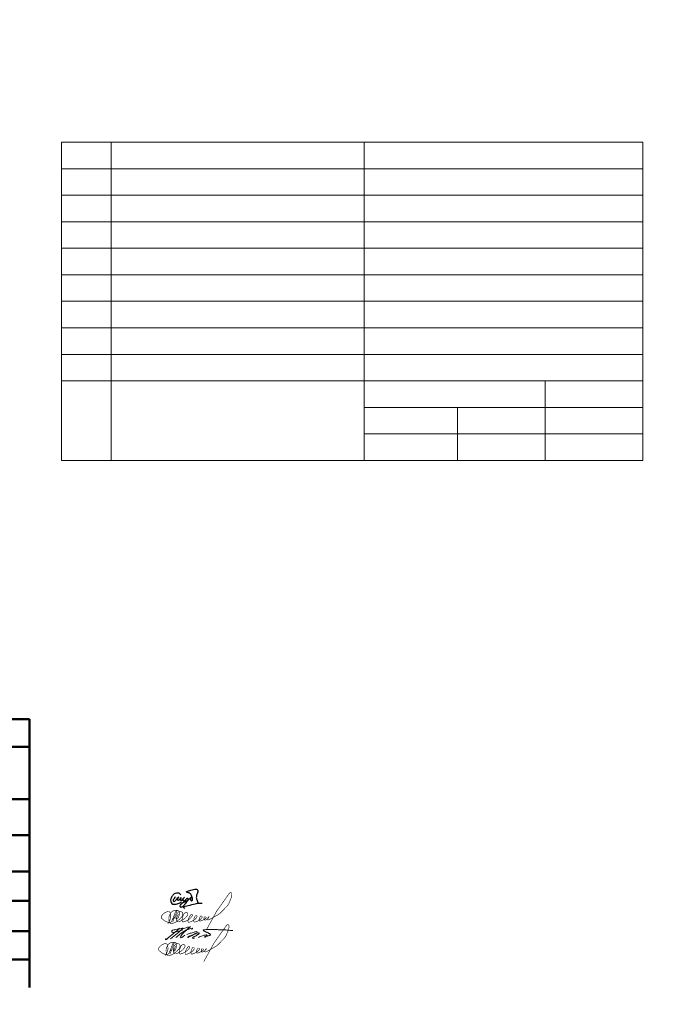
# Model space of a CAD drawing. Header units: millimetres. Extents: x 0 to 420, y 0 to 297.
# Tile 2 of 2: x 227 to 420, y 0 to 297. Entities that reach past the tile are written whole.
import ezdxf

# ---------------------------------------------------------------- set-up
doc = ezdxf.new("R2010")
doc.units = ezdxf.units.MM
for name, pattern in [('K5LT32770', [0]), ('K5LT32810', [0]), ('K5LT_BASIC', [0]), ('K5LT_THIN', [0])]:
    doc.linetypes.add(name, pattern=pattern)

# ---------------------------------------------------------------- blocks, each defined once
blk = doc.blocks.new('U53')
at = {"color": 7, "linetype": 'K5LT32770', "lineweight": 30}
for points, knots in [([(275.65, 32.93), (275.57, 33.09), (275.48, 33.21), (275.36, 33.31), (275.2, 33.45), (274.97, 33.53), (274.76, 33.56), (274.48, 33.61), (274.15, 33.55), (273.89, 33.44), (273.57, 33.3), (273.29, 33), (273.07, 32.72), (272.87, 32.45), (272.69, 32.12), (272.62, 31.79), (272.56, 31.54), (272.53, 31.26), (272.58, 31.02), (272.63, 30.8), (272.71, 30.53), (272.87, 30.39), (273.04, 30.24), (273.35, 30.22), (273.59, 30.2), (274, 30.16), (274.44, 30.3), (274.83, 30.43), (275.18, 30.55), (275.52, 30.71), (275.84, 30.91)], [0, 0, 0, 0, 1, 1, 1, 2, 2, 2, 3, 3, 3, 4, 4, 4, 5, 5, 5, 6, 6, 6, 7, 7, 7, 8, 8, 8, 9, 9, 9, 10, 10, 10, 10]), ([(273.91, 32.44), (273.83, 32.26), (273.73, 32.09), (273.63, 31.92), (273.54, 31.79), (273.39, 31.68), (273.35, 31.54), (273.32, 31.44), (273.3, 31.3), (273.34, 31.21), (273.37, 31.15), (273.43, 31.07), (273.49, 31.05), (273.59, 31), (273.74, 31.07), (273.85, 31.11), (274, 31.18), (274.1, 31.35), (274.22, 31.48), (274.5, 31.76), (275.09, 32.48), (275, 32.35), (274.97, 32.3), (274.75, 32.1), (274.69, 31.94), (274.64, 31.82), (274.56, 31.67), (274.6, 31.56), (274.63, 31.5), (274.7, 31.42), (274.76, 31.39), (274.85, 31.36), (274.98, 31.43), (275.08, 31.48), (275.36, 31.6), (275.63, 32.32), (275.67, 32.22), (275.69, 32.16), (275.58, 31.84), (275.57, 31.65), (275.57, 31.54), (275.53, 31.37), (275.59, 31.32), (275.65, 31.28), (275.82, 31.32), (275.91, 31.37), (275.98, 31.41), (276.03, 31.49), (276.09, 31.55), (276.33, 31.78), (276.74, 32.38), (276.73, 32.33), (276.73, 32.3), (276.37, 31.92), (276.32, 31.67), (276.3, 31.56), (276.25, 31.41), (276.3, 31.32), (276.34, 31.26), (276.44, 31.2), (276.5, 31.19), (276.63, 31.16), (276.77, 31.32), (276.89, 31.4), (277.04, 31.51), (277.17, 31.66), (277.31, 31.78), (277.39, 31.84), (277.46, 31.92), (277.55, 31.97), (277.59, 31.99), (277.65, 32.03), (277.69, 32.03), (277.75, 32.02), (277.77, 31.85), (277.77, 31.76), (277.79, 31.58), (277.63, 31.41), (277.54, 31.24), (277.42, 31), (277.26, 30.78), (277.11, 30.56), (276.89, 30.25), (276.69, 29.92), (276.41, 29.67), (276.24, 29.52), (276.08, 29.3), (275.87, 29.27), (275.78, 29.25), (275.65, 29.23), (275.58, 29.28), (275.52, 29.32), (275.49, 29.42), (275.47, 29.5), (275.45, 29.62), (275.48, 29.77), (275.52, 29.89), (275.59, 30.1), (275.75, 30.28), (275.91, 30.43), (276.05, 30.56), (276.22, 30.66), (276.39, 30.76), (276.59, 30.88), (276.8, 30.98), (277.01, 31.08), (277.12, 31.14), (277.23, 31.2), (277.34, 31.25), (277.49, 31.31), (277.68, 31.31), (277.81, 31.4), (277.92, 31.47), (278, 31.59), (278.1, 31.68), (278.33, 31.9), (278.51, 32.22), (278.8, 32.34), (278.84, 32.36), (278.92, 32.39), (278.93, 32.39), (278.94, 32.39), (278.82, 32.32), (278.77, 32.28), (278.72, 32.23), (278.65, 32.19), (278.61, 32.13), (278.54, 32.04), (278.52, 31.9), (278.51, 31.79), (278.51, 31.66), (278.54, 31.53), (278.6, 31.42), (278.64, 31.35), (278.68, 31.26), (278.74, 31.23), (278.82, 31.19), (278.98, 31.23), (279.05, 31.29), (279.13, 31.35), (279.16, 31.49), (279.18, 31.6), (279.21, 31.77), (279.14, 31.95), (279.11, 32.11), (279.08, 32.26), (279.05, 32.41), (278.99, 32.56), (278.93, 32.73), (278.83, 32.89), (278.73, 33.06), (278.66, 33.18), (278.6, 33.35), (278.48, 33.43), (278.42, 33.48), (278.33, 33.5), (278.25, 33.54), (278.12, 33.59), (277.99, 33.63), (277.85, 33.67), (277.72, 33.71), (277.58, 33.74), (277.45, 33.79), (277.38, 33.81), (277.26, 33.83), (277.25, 33.86), (277.24, 33.9), (277.39, 33.95), (277.47, 33.99), (277.61, 34.07), (277.78, 34.12), (277.94, 34.18), (278.43, 34.37), (278.94, 34.55), (279.47, 34.65), (279.69, 34.69), (279.94, 34.79), (280.16, 34.75), (280.28, 34.72), (280.42, 34.68), (280.52, 34.6), (280.62, 34.53), (280.73, 34.43), (280.76, 34.31), (280.8, 34.21), (280.76, 34.08), (280.74, 33.97), (280.72, 33.75), (280.68, 33.53), (280.59, 33.32), (280.53, 33.19), (280.41, 33.08), (280.37, 32.94), (280.34, 32.84), (280.34, 32.73), (280.33, 32.62), (280.32, 32.49), (280.3, 32.35), (280.3, 32.22), (280.31, 32.06), (280.35, 31.9), (280.39, 31.75), (280.42, 31.62), (280.48, 31.5), (280.52, 31.38), (280.56, 31.28), (280.6, 31.18), (280.64, 31.07), (280.67, 30.98), (280.7, 30.89), (280.72, 30.8), (280.73, 30.7), (280.73, 30.61), (280.72, 30.52)], [0, 0, 0, 0, 1, 1, 1, 2, 2, 2, 3, 3, 3, 4, 4, 4, 5, 5, 5, 6, 6, 6, 7, 7, 7, 8, 8, 8, 9, 9, 9, 10, 10, 10, 11, 11, 11, 12, 12, 12, 13, 13, 13, 14, 14, 14, 15, 15, 15, 16, 16, 16, 17, 17, 17, 18, 18, 18, 19, 19, 19, 20, 20, 20, 21, 21, 21, 22, 22, 22, 23, 23, 23, 24, 24, 24, 25, 25, 25, 26, 26, 26, 27, 27, 27, 28, 28, 28, 29, 29, 29, 30, 30, 30, 31, 31, 31, 32, 32, 32, 33, 33, 33, 34, 34, 34, 35, 35, 35, 36, 36, 36, 37, 37, 37, 38, 38, 38, 39, 39, 39, 40, 40, 40, 41, 41, 41, 42, 42, 42, 43, 43, 43, 44, 44, 44, 45, 45, 45, 46, 46, 46, 47, 47, 47, 48, 48, 48, 49, 49, 49, 50, 50, 50, 51, 51, 51, 52, 52, 52, 53, 53, 53, 54, 54, 54, 55, 55, 55, 56, 56, 56, 57, 57, 57, 58, 58, 58, 59, 59, 59, 60, 60, 60, 61, 61, 61, 62, 62, 62, 63, 63, 63, 64, 64, 64, 65, 65, 65, 66, 66, 66, 67, 67, 67, 68, 68, 68, 69, 69, 69, 70, 70, 70, 71, 71, 71, 71]), ([(276.81, 28.85), (276.57, 29.02), (276.43, 29.17), (276.38, 29.3), (276.25, 29.61), (277.38, 29.63), (277.89, 29.78), (278.58, 29.98), (279.28, 30.2), (279.98, 30.33), (280.42, 30.42), (280.86, 30.53), (281.3, 30.54), (281.55, 30.54), (281.79, 30.52), (282.04, 30.49)], [0, 0, 0, 0, 1, 1, 1, 2, 2, 2, 3, 3, 3, 4, 4, 4, 5, 5, 5, 5])]:
    blk.add_open_spline(points, degree=3, knots=knots, dxfattribs=at)
blk = doc.blocks.new('U54')
at = {"color": 7, "linetype": 'K5LT_THIN', "const_width": 0.18}
for points in [[(274.05, 17.59), (273.67, 16.63), (273.59, 16.45), (273.53, 16.24), (273.53, 16.16), (273.53, 16.09), (273.58, 16.06), (273.69, 16.07), (273.8, 16.18), (273.95, 16.35), (274.02, 16.49), (274.07, 16.6), (274.34, 17.37), (274.38, 17.64), (274.36, 17.91), (274.29, 18.28), (274.21, 18.45), (274.09, 18.59), (273.91, 18.68), (273.61, 18.72), (273.32, 18.72), (273, 18.7), (272.7, 18.63), (272.51, 18.55), (272.24, 18.37), (271.95, 18.16), (271.8, 17.98), (271.62, 17.68), (271.46, 17.41), (271.32, 17.02), (271.22, 16.69), (271.18, 16.35), (271.2, 15.84), (271.25, 15.4), (271.36, 15.03), (271.48, 14.89), (271.67, 14.77), (271.85, 14.73), (272.01, 14.73), (272.26, 14.77), (272.54, 14.83), (272.77, 14.9), (272.95, 14.99), (273.21, 15.11), (273.53, 15.3), (273.64, 15.39), (273.74, 15.48), (273.95, 15.65), (274.58, 16.18), (274.82, 16.41), (275.05, 16.68), (275.25, 16.97), (275.33, 17.16), (275.37, 17.41), (275.39, 17.66), (275.37, 17.82), (275.32, 17.98), (275.19, 18.12), (275.05, 18.21), (274.84, 18.26), (274.7, 18.28), (274.43, 18.28), (274.3, 18.28), (274.26, 18.28), (274.21, 18.27), (274.17, 18.25), (274.12, 18.23), (274.09, 18.2), (274, 18.12), (273.93, 18.03), (273.82, 17.89), (273.71, 17.73), (273.62, 17.56), (273.54, 17.39), (273.43, 17.08), (273.36, 16.84), (273.33, 16.59), (273.35, 16.15), (273.4, 15.93), (273.48, 15.67), (273.55, 15.52), (273.63, 15.42), (273.69, 15.33), (273.74, 15.29), (273.82, 15.25), (273.86, 15.24), (273.94, 15.22), (274.01, 15.22), (274.12, 15.22), (274.23, 15.25), (274.41, 15.3), (274.99, 15.6), (275.81, 16.11), (276.1, 16.35), (276.3, 16.55), (276.54, 16.83), (276.76, 17.15), (276.88, 17.36), (276.9, 17.41), (276.92, 17.48), (276.91, 17.56), (276.9, 17.63), (276.88, 17.72), (276.83, 17.81), (276.79, 17.87), (276.7, 17.95), (276.64, 17.98), (276.55, 18.01), (276.48, 18.02), (276.39, 18.02), (276.27, 18.01), (276.18, 17.98), (276.1, 17.95), (276.03, 17.91), (275.89, 17.81), (275.76, 17.69), (275.68, 17.58), (275.63, 17.48), (275.51, 17.23), (275.43, 16.98), (275.28, 16.57), (275.22, 16.3), (275.18, 16.03), (275.17, 15.7), (275.18, 15.55), (275.2, 15.42), (275.23, 15.33), (275.26, 15.28), (275.3, 15.23), (275.34, 15.2), (275.4, 15.19), (275.48, 15.18), (275.57, 15.2), (276.12, 15.37), (276.73, 15.64), (277.51, 16.16), (277.75, 16.38), (277.98, 16.63), (278.19, 16.92), (278.26, 17.1), (278.26, 17.23), (278.26, 17.29), (278.25, 17.34), (278.24, 17.36), (278.22, 17.39), (278.18, 17.42), (278.14, 17.45), (278.11, 17.46), (278.07, 17.47), (278, 17.46), (277.93, 17.43), (277.86, 17.39), (277.8, 17.34), (277.73, 17.25), (277.62, 17.1), (277.5, 16.91), (277.38, 16.73), (277.27, 16.5), (277.14, 16.22), (277.03, 15.98), (276.97, 15.81), (276.93, 15.57), (276.93, 15.38), (276.95, 15.21), (276.98, 15.18), (277.04, 15.12), (277.08, 15.1), (277.14, 15.08), (277.22, 15.08), (277.33, 15.09), (277.44, 15.12), (277.93, 15.28), (278.26, 15.44), (278.76, 15.74), (279.09, 15.98), (279.26, 16.14), (279.42, 16.33), (279.57, 16.55), (279.64, 16.69), (279.66, 16.82), (279.67, 16.91), (279.66, 16.96), (279.64, 17.02), (279.6, 17.07), (279.53, 17.12), (279.48, 17.13), (279.39, 17.13), (279.33, 17.13), (279.26, 17.1), (279.21, 17.07), (279.17, 17.04), (279.11, 16.97), (279.05, 16.87), (278.98, 16.73), (278.87, 16.5), (278.81, 16.33), (278.74, 16.09), (278.71, 15.83), (278.68, 15.6), (278.69, 15.46), (278.7, 15.39), (278.72, 15.33), (278.74, 15.28), (278.75, 15.23), (278.8, 15.18), (278.92, 15.15), (279.09, 15.17), (279.51, 15.28), (279.82, 15.41), (280.36, 15.71), (280.66, 15.94), (280.91, 16.17), (281.14, 16.38), (281.21, 16.51), (281.22, 16.72), (281.21, 16.82), (281.19, 16.87), (281.13, 16.92), (281.02, 16.94), (280.93, 16.95), (280.86, 16.94), (280.79, 16.92), (280.74, 16.89), (280.68, 16.81), (280.6, 16.69), (280.49, 16.48), (280.4, 16.25), (280.35, 16.08), (280.3, 15.92), (280.28, 15.78), (280.28, 15.72), (280.29, 15.65), (280.32, 15.61), (280.4, 15.52), (280.48, 15.46), (280.56, 15.44), (280.73, 15.47), (280.99, 15.57), (281.43, 15.75), (281.77, 15.91), (282.04, 16.08), (282.25, 16.23), (282.41, 16.38), (282.46, 16.47), (282.46, 16.54), (282.42, 16.61), (282.38, 16.65), (282.31, 16.69), (282.22, 16.72), (282.11, 16.73), (282.04, 16.72), (281.98, 16.72), (281.91, 16.68), (281.83, 16.57), (281.8, 16.49), (281.78, 16.37), (281.78, 16.27), (281.8, 16.13), (281.81, 15.99), (281.84, 15.91), (281.86, 15.84), (281.89, 15.81), (281.92, 15.78), (281.99, 15.77), (282.13, 15.77), (282.28, 15.79), (282.44, 15.87), (282.58, 15.96), (282.76, 16.08), (282.92, 16.22), (283.07, 16.36), (283.26, 16.6), (283.29, 16.66), (283.31, 16.73), (283.28, 16.76), (283.23, 16.75), (283.18, 16.72), (283.11, 16.62), (283, 16.45), (282.88, 16.24), (282.84, 16.15), (282.82, 16), (282.83, 15.93), (282.86, 15.88), (282.88, 15.84), (282.92, 15.81), (282.96, 15.8), (283.03, 15.8), (283.1, 15.82), (283.38, 15.93), (283.9, 16.16), (284.55, 16.54), (285.72, 17.19), (286.34, 17.57), (286.75, 17.91), (287.35, 18.49), (288.04, 19.24), (288.89, 20.11), (289.27, 20.71), (289.74, 21.83), (289.95, 22.32), (290.08, 22.8), (290.16, 23.2), (290.18, 23.51), (290.18, 23.65), (290.14, 23.82), (290.06, 23.95), (289.93, 24.01), (289.79, 24.02), (289.69, 24), (289.6, 23.97), (289.48, 23.87), (289.4, 23.78), (289.23, 23.56), (286.51, 19.71), (286, 18.98), (285.54, 18.31), (282.55, 12.86)], [(273.66, 18.55), (273.48, 18.54), (273.41, 18.5), (273.27, 18.38), (273.14, 18.12), (272.74, 17.11), (272.24, 15.78), (272.04, 15.35), (271.91, 15.19), (271.6, 15.03), (271.46, 15), (271.25, 15), (270.99, 15.05), (270.74, 15.13), (270.45, 15.24), (270.21, 15.36), (269.99, 15.46), (269.79, 15.61), (269.59, 15.78), (269.37, 15.96), (269.14, 16.12), (268.99, 16.28), (268.92, 16.4), (268.87, 16.55), (268.88, 16.71), (268.94, 16.9), (269.06, 17.1), (269.4, 17.5), (269.72, 17.8), (270.08, 18.03), (270.52, 18.22), (270.8, 18.3), (270.98, 18.33), (271.07, 18.32), (271.17, 18.3), (271.31, 18.24), (271.42, 18.17), (271.53, 18.03), (271.63, 17.8), (271.69, 17.42), (271.72, 17.13), (271.74, 16.74), (271.72, 16.53), (271.66, 16.27), (271.58, 15.95), (271.49, 15.72), (271.34, 15.36), (271.21, 15.13), (270.89, 14.68)], [(273.66, 18.55), (272.34, 15.13)], [(272.17, 16.04), (273.08, 16.48)]]:
    blk.add_lwpolyline(points, dxfattribs=at)
blk = doc.blocks.new('U55')
at = {"color": 7, "linetype": 'K5LT_THIN', "lineweight": 18}
blk.add_arc((253.28, 46.09), 32.63, 306.1798, 315.028, dxfattribs=at)
for points, knots in [([(271.12, 19.82), (271.1, 19.78), (271.07, 19.71), (271.02, 19.57), (271.2, 19.43), (271.53, 19.74), (271.88, 20.18), (272.53, 20.61), (273.19, 21.19), (273.92, 21.76), (274.65, 22.37), (275.07, 22.79), (275.26, 22.99)], [0, 0, 0, 0, 0.113653, 0.254015, 0.376707, 0.660679, 1.362779, 2.210229, 2.931504, 4.015017, 4.972839, 5.797245, 5.797245, 5.797245, 5.797245]), ([(276.12, 22.38), (275.59, 22.24), (274.69, 22), (273.69, 21.69), (273.04, 21.69), (272.81, 22), (272.95, 22.34), (273.35, 22.37), (273.83, 22.51), (274.66, 22.63), (275.82, 22.95), (276.94, 22.83), (277.88, 23.46), (278.15, 23.11), (278.01, 23.06), (277.91, 23.02)], [0, 0, 0, 0, 1.640413, 2.788647, 3.181003, 3.475016, 3.785471, 4.050237, 4.604416, 5.320544, 6.566646, 8.105837, 8.942503, 9.016001, 9.262776, 9.262776, 9.262776, 9.262776]), ([(274.11, 20.14), (274.52, 20.48), (275.27, 21.1), (276.35, 21.87), (277.31, 22.49), (278.26, 22.68), (278.82, 22.88), (279.11, 22.93), (279.16, 22.9), (279.17, 22.82), (279.06, 22.75), (278.99, 22.67), (278.94, 22.61), (278.93, 22.59)], [0, 0, 0, 0, 1.600081, 2.884789, 3.999168, 4.989608, 5.748814, 5.808954, 5.844678, 5.9081, 6.008557, 6.193433, 6.246811, 6.246811, 6.246811, 6.246811]), ([(276.66, 21.79), (276.44, 21.56), (276.06, 21.18), (275.62, 20.7), (275.25, 19.65), (276.17, 20.31), (276.87, 20.82)], [0, 0, 0, 0, 0.943722, 1.596659, 2.060412, 3.620108, 3.620108, 3.620108, 3.620108]), ([(278.55, 23.5), (278.26, 23.21), (277.67, 22.64), (277.06, 22.1), (276.75, 21.82)], [0, 0, 0, 0, 1.224779, 2.458686, 2.458686, 2.458686, 2.458686]), ([(277.48, 21.09), (277.79, 21.2), (278.3, 21.38), (279.02, 21.59), (279.58, 21.73), (280.04, 21.88), (280.38, 21.96), (280.67, 21.81), (280.46, 21.48), (279.93, 21.24), (279.02, 20.72), (278.44, 20.57), (277.63, 20.07), (278.1, 20.65), (278.77, 20.69), (279.82, 21.27), (280.5, 21.52), (281.32, 21.59), (281.06, 21.11), (280.62, 21.06), (280.23, 20.59), (279.68, 20.46), (279.36, 20.25), (279.13, 20.06), (279.35, 19.8), (279.56, 19.87), (279.71, 19.93)], [0, 0, 0, 0, 0.990963, 1.623035, 2.227872, 2.723593, 3.088374, 3.278162, 3.505494, 3.99811, 5.147713, 6.302849, 6.633495, 6.869523, 7.817376, 8.903985, 10.181806, 10.436559, 10.772489, 11.221547, 11.804027, 12.456012, 12.832551, 13.028922, 13.203282, 13.634223, 13.634223, 13.634223, 13.634223]), ([(280.93, 20.2), (281.13, 20.29), (281.52, 20.46), (282.08, 20.65), (282.69, 20.85), (283.04, 20.9), (283.42, 20.99), (283.44, 20.82), (283.24, 20.71), (283.17, 20.43), (283.02, 20.28), (282.71, 20.18), (282.86, 20.4), (283.07, 20.45), (283.36, 20.59), (283.74, 20.62), (284.09, 20.75), (284.35, 20.81), (284.59, 20.83), (284.54, 21.08), (284.37, 21.27), (284.02, 21.41), (283.66, 21.64), (283.26, 21.79), (282.95, 21.96), (282.67, 22.08), (282.5, 22.21), (282.38, 22.34), (282.47, 22.53), (282.8, 22.49), (283.25, 22.54), (284.47, 22.5), (285.87, 22.57), (287.35, 22.48), (288.31, 22.54), (289.12, 22.44), (289.87, 22.33), (290.46, 22.33), (290.94, 22.27), (291.17, 22.25), (291.28, 22.24)], [0, 0, 0, 0, 0.64163, 1.29356, 1.794076, 2.471833, 2.611863, 2.671968, 2.913963, 3.1978, 3.472127, 3.65366, 3.783753, 4.022062, 4.337011, 4.71493, 5.169515, 5.417604, 5.569151, 5.768386, 5.982635, 6.339042, 6.859114, 7.263983, 7.608077, 7.940186, 8.151131, 8.270542, 8.429415, 8.641048, 9.147181, 9.852258, 12.263923, 13.365611, 14.28805, 15.131885, 15.811435, 16.555968, 16.916296, 17.247859, 17.247859, 17.247859, 17.247859])]:
    blk.add_open_spline(points, degree=3, knots=knots, dxfattribs=at)
blk = doc.blocks.new('U56')
at = {"color": 7, "linetype": 'K5LT_THIN', "const_width": 0.18}
for points in [[(274.89, 27.26), (274.51, 26.29), (274.43, 26.11), (274.37, 25.91), (274.36, 25.83), (274.37, 25.76), (274.42, 25.72), (274.53, 25.74), (274.64, 25.84), (274.79, 26.01), (274.86, 26.15), (274.91, 26.26), (275.18, 27.03), (275.21, 27.3), (275.2, 27.58), (275.13, 27.95), (275.05, 28.11), (274.92, 28.25), (274.74, 28.34), (274.44, 28.38), (274.16, 28.38), (273.84, 28.36), (273.54, 28.29), (273.35, 28.21), (273.08, 28.04), (272.79, 27.82), (272.64, 27.64), (272.45, 27.34), (272.3, 27.07), (272.16, 26.69), (272.05, 26.35), (272.01, 26.01), (272.04, 25.5), (272.08, 25.06), (272.2, 24.7), (272.32, 24.56), (272.51, 24.44), (272.69, 24.39), (272.84, 24.39), (273.1, 24.43), (273.38, 24.49), (273.61, 24.56), (273.79, 24.66), (274.04, 24.77), (274.37, 24.97), (274.48, 25.05), (274.58, 25.14), (274.79, 25.31), (275.42, 25.84), (275.65, 26.07), (275.89, 26.35), (276.09, 26.64), (276.17, 26.82), (276.21, 27.08), (276.23, 27.32), (276.2, 27.48), (276.16, 27.65), (276.03, 27.78), (275.88, 27.87), (275.68, 27.92), (275.54, 27.95), (275.27, 27.95), (275.14, 27.95), (275.1, 27.94), (275.04, 27.93), (275, 27.92), (274.95, 27.89), (274.92, 27.86), (274.84, 27.78), (274.77, 27.7), (274.65, 27.56), (274.55, 27.4), (274.46, 27.22), (274.38, 27.05), (274.27, 26.74), (274.19, 26.51), (274.17, 26.26), (274.19, 25.81), (274.24, 25.59), (274.31, 25.33), (274.39, 25.18), (274.46, 25.08), (274.53, 25), (274.58, 24.95), (274.65, 24.91), (274.7, 24.9), (274.78, 24.88), (274.85, 24.88), (274.96, 24.88), (275.07, 24.91), (275.25, 24.97), (275.82, 25.26), (276.65, 25.78), (276.94, 26.02), (277.14, 26.21), (277.38, 26.49), (277.6, 26.81), (277.72, 27.02), (277.74, 27.07), (277.75, 27.15), (277.75, 27.22), (277.74, 27.29), (277.71, 27.38), (277.67, 27.48), (277.62, 27.53), (277.53, 27.61), (277.47, 27.65), (277.39, 27.68), (277.31, 27.68), (277.23, 27.68), (277.11, 27.67), (277.02, 27.65), (276.93, 27.61), (276.86, 27.57), (276.73, 27.47), (276.6, 27.35), (276.52, 27.25), (276.46, 27.14), (276.35, 26.89), (276.27, 26.64), (276.12, 26.23), (276.06, 25.96), (276.02, 25.7), (276.01, 25.36), (276.01, 25.21), (276.04, 25.08), (276.07, 24.99), (276.09, 24.94), (276.14, 24.89), (276.18, 24.86), (276.23, 24.85), (276.31, 24.85), (276.41, 24.86), (276.96, 25.03), (277.56, 25.3), (278.35, 25.82), (278.59, 26.05), (278.81, 26.29), (279.03, 26.58), (279.1, 26.77), (279.1, 26.89), (279.1, 26.95), (279.09, 27), (279.08, 27.03), (279.05, 27.05), (279.02, 27.09), (278.98, 27.11), (278.94, 27.13), (278.91, 27.13), (278.84, 27.12), (278.77, 27.1), (278.7, 27.06), (278.64, 27), (278.57, 26.91), (278.46, 26.76), (278.34, 26.58), (278.22, 26.39), (278.1, 26.16), (277.98, 25.89), (277.86, 25.64), (277.81, 25.47), (277.77, 25.24), (277.77, 25.05), (277.79, 24.88), (277.82, 24.84), (277.87, 24.79), (277.91, 24.76), (277.98, 24.74), (278.06, 24.74), (278.17, 24.75), (278.28, 24.79), (278.77, 24.95), (279.1, 25.11), (279.59, 25.4), (279.92, 25.64), (280.1, 25.8), (280.25, 25.99), (280.4, 26.21), (280.48, 26.35), (280.5, 26.48), (280.51, 26.57), (280.5, 26.63), (280.48, 26.68), (280.43, 26.74), (280.36, 26.78), (280.32, 26.79), (280.23, 26.79), (280.17, 26.79), (280.1, 26.77), (280.04, 26.73), (280, 26.7), (279.95, 26.63), (279.89, 26.53), (279.82, 26.39), (279.71, 26.16), (279.65, 26), (279.58, 25.76), (279.55, 25.49), (279.52, 25.26), (279.52, 25.13), (279.54, 25.05), (279.55, 24.99), (279.57, 24.94), (279.59, 24.89), (279.63, 24.84), (279.75, 24.81), (279.93, 24.84), (280.35, 24.95), (280.65, 25.07), (281.19, 25.37), (281.5, 25.61), (281.75, 25.83), (281.97, 26.04), (282.04, 26.18), (282.06, 26.39), (282.05, 26.48), (282.02, 26.53), (281.97, 26.58), (281.86, 26.6), (281.77, 26.61), (281.69, 26.61), (281.63, 26.58), (281.58, 26.55), (281.52, 26.47), (281.44, 26.35), (281.33, 26.14), (281.24, 25.91), (281.19, 25.74), (281.14, 25.58), (281.12, 25.44), (281.12, 25.38), (281.13, 25.31), (281.16, 25.27), (281.24, 25.18), (281.32, 25.12), (281.4, 25.1), (281.57, 25.13), (281.83, 25.23), (282.27, 25.41), (282.61, 25.57), (282.87, 25.74), (283.09, 25.9), (283.25, 26.04), (283.29, 26.14), (283.29, 26.2), (283.26, 26.27), (283.22, 26.31), (283.15, 26.35), (283.06, 26.38), (282.95, 26.39), (282.87, 26.38), (282.82, 26.38), (282.74, 26.34), (282.66, 26.23), (282.64, 26.15), (282.62, 26.04), (282.62, 25.94), (282.64, 25.79), (282.65, 25.66), (282.67, 25.57), (282.69, 25.51), (282.73, 25.47), (282.76, 25.44), (282.82, 25.43), (282.97, 25.43), (283.12, 25.45), (283.28, 25.53), (283.42, 25.62), (283.6, 25.75), (283.76, 25.89), (283.91, 26.03), (284.1, 26.27), (284.13, 26.32), (284.14, 26.39), (284.12, 26.42), (284.07, 26.42), (284.02, 26.38), (283.95, 26.29), (283.83, 26.11), (283.72, 25.91), (283.67, 25.81), (283.66, 25.66), (283.67, 25.59), (283.7, 25.54), (283.72, 25.5), (283.76, 25.48), (283.8, 25.46), (283.86, 25.46), (283.93, 25.48), (284.22, 25.59), (284.74, 25.82), (285.39, 26.21), (286.56, 26.86), (287.18, 27.24), (287.59, 27.57), (288.18, 28.15), (288.88, 28.9), (289.73, 29.77), (290.11, 30.37), (290.58, 31.49), (290.79, 31.98), (290.92, 32.46), (290.99, 32.86), (291.02, 33.17), (291.02, 33.31), (290.98, 33.48), (290.9, 33.62), (290.77, 33.67), (290.62, 33.68), (290.53, 33.67), (290.44, 33.63), (290.32, 33.53), (290.23, 33.45), (290.07, 33.22), (287.35, 29.37), (286.83, 28.65), (286.38, 27.97), (283.38, 22.53)], [(274.5, 28.22), (274.32, 28.2), (274.25, 28.17), (274.11, 28.04), (273.97, 27.79), (273.58, 26.77), (273.08, 25.44), (272.88, 25.01), (272.75, 24.86), (272.44, 24.69), (272.3, 24.66), (272.09, 24.66), (271.83, 24.72), (271.57, 24.8), (271.28, 24.91), (271.05, 25.02), (270.83, 25.13), (270.63, 25.28), (270.42, 25.45), (270.21, 25.62), (269.98, 25.79), (269.83, 25.94), (269.75, 26.06), (269.71, 26.21), (269.71, 26.37), (269.78, 26.56), (269.9, 26.76), (270.24, 27.17), (270.56, 27.47), (270.92, 27.69), (271.35, 27.88), (271.64, 27.97), (271.82, 27.99), (271.91, 27.99), (272.01, 27.97), (272.15, 27.9), (272.25, 27.83), (272.36, 27.7), (272.47, 27.46), (272.53, 27.09), (272.56, 26.79), (272.57, 26.41), (272.56, 26.2), (272.5, 25.93), (272.41, 25.61), (272.33, 25.38), (272.18, 25.02), (272.05, 24.79), (271.72, 24.34)], [(274.5, 28.21), (273.17, 24.8)], [(273, 25.7), (273.91, 26.14)]]:
    blk.add_lwpolyline(points, dxfattribs=at)

msp = doc.modelspace()

# ---------------------------------------------------------------- linework, layer by layer
at = {"color": 7, "linetype": 'K5LT32810', "lineweight": 18}
for p, q in [((239.65, 260.05), (239.65, 164.05)), ((239.65, 260.05), (415, 260.05)), ((254.65, 260.05), (254.65, 164.05)), ((330.92, 260.05), (330.92, 164.05)), ((415, 260.05), (415, 164.05)), ((239.65, 252.05), (415, 252.05)), ((239.65, 244.05), (415, 244.05)), ((239.65, 236.05), (415, 236.05)), ((239.65, 228.05), (415, 228.05)), ((239.65, 220.05), (415, 220.05)), ((239.65, 212.05), (415, 212.05)), ((239.65, 204.05), (415, 204.05)), ((239.65, 196.05), (415, 196.05)), ((239.65, 188.05), (415, 188.05)), ((330.92, 180.05), (415, 180.05)), ((330.92, 172.05), (415, 172.05)), ((239.65, 164.05), (415, 164.05))]:
    msp.add_line(p, q, dxfattribs=at)
at = {"color": 7, "linetype": 'K5LT_THIN', "lineweight": 18}
for p, q in [((385.59, 188.05), (385.59, 164.05)), ((359.15, 180.05), (359.15, 164.05))]:
    msp.add_line(p, q, dxfattribs=at)
at = {"color": 7, "linetype": 'K5LT_BASIC', "lineweight": 50}
for p, q in [((19.77, 86.02), (230, 86.02)), ((230, 86.02), (230, 5.02)), ((30.55, 77.66), (230, 77.66)), ((89.34, 61.87), (230, 61.87)), ((30.55, 50.99), (230, 50.99)), ((30.55, 40.07), (230, 40.07)), ((30.55, 31.24), (230, 31.24)), ((30.55, 22.05), (230, 22.05)), ((30.55, 13.55), (230, 13.55))]:
    msp.add_line(p, q, dxfattribs=at)

# ---------------------------------------------------------------- block references
for name in ['U56', 'U53', 'U54', 'U55']:
    msp.add_blockref(name, (0, 0))

doc.saveas('drawing.dxf')
